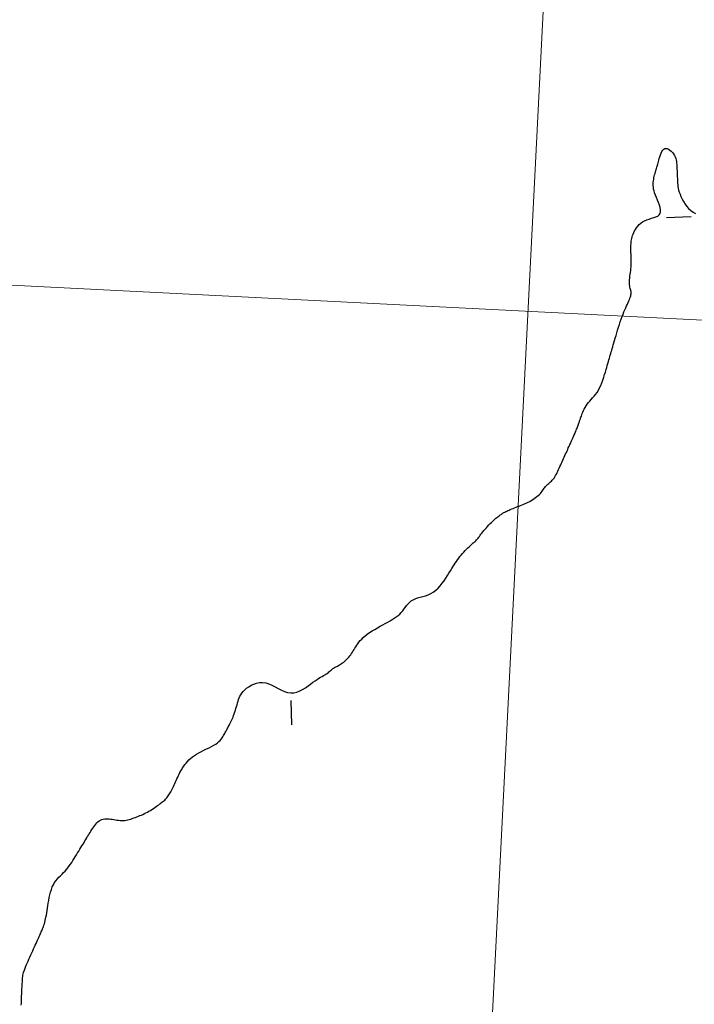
# Model space of a CAD drawing. Header units: millimetres. Extents: x 32690613 to 32693367, y 5343692 to 5344708.
# Tile 242 of 256: x 32692650 to 32692677, y 5343919 to 5343959. Entities that reach past the tile are written whole.
import ezdxf

# ---------------------------------------------------------------- set-up
doc = ezdxf.new("R2010")
doc.units = ezdxf.units.MM
doc.header["$LTSCALE"] = 20
doc.layers.get('0').update_dxf_attribs({"lineweight": 18})
doc.layers.get('Defpoints').update_dxf_attribs({"color": 11, "lineweight": 18})
doc.layers.add('02-DGM_HL_492.50', color=92, linetype='Continuous')

# ---------------------------------------------------------------- blocks, each defined once
blk = doc.blocks.new('A$C78070446')
for p, q in [((4469989.147, 5343046.051), (4469922.857, 5342307.181)), ((4469459.192, 5342510.292), (4470208.776, 5342443.041))]:
    blk.add_line(p, q)

msp = doc.modelspace()

# ---------------------------------------------------------------- linework, layer by layer
at = {"layer": '02-DGM_HL_492.50', "elevation": 492.5, "flags": 128}
for points in [[(32692649.991, 5343918.731), (32692649.999, 5343918.808), (32692650.004, 5343918.884), (32692650.008, 5343918.958), (32692650.009, 5343919.03), (32692650.01, 5343919.1), (32692650.011, 5343919.167), (32692650.012, 5343919.231), (32692650.014, 5343919.292), (32692650.018, 5343919.35), (32692650.021, 5343919.406), (32692650.025, 5343919.46), (32692650.03, 5343919.511), (32692650.034, 5343919.56), (32692650.037, 5343919.608), (32692650.04, 5343919.655), (32692650.042, 5343919.7), (32692650.044, 5343919.746), (32692650.046, 5343919.791), (32692650.05, 5343919.839), (32692650.055, 5343919.888), (32692650.063, 5343919.94), (32692650.075, 5343919.996), (32692650.091, 5343920.057), (32692650.112, 5343920.123), (32692650.137, 5343920.193), (32692650.166, 5343920.268), (32692650.198, 5343920.346), (32692650.232, 5343920.427), (32692650.269, 5343920.51), (32692650.307, 5343920.594), (32692650.345, 5343920.678), (32692650.383, 5343920.763), (32692650.421, 5343920.847), (32692650.459, 5343920.93), (32692650.495, 5343921.011), (32692650.53, 5343921.089), (32692650.564, 5343921.164), (32692650.596, 5343921.235), (32692650.626, 5343921.301), (32692650.654, 5343921.362), (32692650.679, 5343921.419), (32692650.703, 5343921.471), (32692650.725, 5343921.52), (32692650.746, 5343921.567), (32692650.767, 5343921.611), (32692650.786, 5343921.655), (32692650.805, 5343921.697), (32692650.825, 5343921.74), (32692650.844, 5343921.783), (32692650.863, 5343921.828), (32692650.881, 5343921.874), (32692650.899, 5343921.923), (32692650.917, 5343921.975), (32692650.935, 5343922.031), (32692650.951, 5343922.092), (32692650.967, 5343922.158), (32692650.983, 5343922.229), (32692650.998, 5343922.305), (32692651.013, 5343922.386), (32692651.028, 5343922.473), (32692651.043, 5343922.565), (32692651.059, 5343922.662), (32692651.075, 5343922.764), (32692651.092, 5343922.871), (32692651.111, 5343922.982), (32692651.132, 5343923.094), (32692651.156, 5343923.207), (32692651.184, 5343923.317), (32692651.217, 5343923.423), (32692651.254, 5343923.524), (32692651.297, 5343923.618), (32692651.347, 5343923.703), (32692651.402, 5343923.78), (32692651.461, 5343923.852), (32692651.523, 5343923.919), (32692651.587, 5343923.982), (32692651.651, 5343924.045), (32692651.715, 5343924.107), (32692651.776, 5343924.17), (32692651.835, 5343924.237), (32692651.89, 5343924.306), (32692651.943, 5343924.377), (32692651.995, 5343924.45), (32692652.044, 5343924.525), (32692652.092, 5343924.6), (32692652.14, 5343924.677), (32692652.187, 5343924.754), (32692652.234, 5343924.83), (32692652.281, 5343924.907), (32692652.327, 5343924.982), (32692652.373, 5343925.057), (32692652.417, 5343925.13), (32692652.46, 5343925.2), (32692652.502, 5343925.269), (32692652.542, 5343925.335), (32692652.581, 5343925.397), (32692652.617, 5343925.457), (32692652.653, 5343925.515), (32692652.687, 5343925.572), (32692652.722, 5343925.627), (32692652.756, 5343925.683), (32692652.79, 5343925.739), (32692652.825, 5343925.796), (32692652.86, 5343925.854), (32692652.898, 5343925.913), (32692652.936, 5343925.971), (32692652.976, 5343926.027), (32692653.018, 5343926.08), (32692653.063, 5343926.129), (32692653.109, 5343926.172), (32692653.159, 5343926.209), (32692653.211, 5343926.239), (32692653.266, 5343926.261), (32692653.323, 5343926.277), (32692653.382, 5343926.287), (32692653.442, 5343926.293), (32692653.503, 5343926.293), (32692653.566, 5343926.29), (32692653.628, 5343926.283), (32692653.691, 5343926.274), (32692653.754, 5343926.263), (32692653.817, 5343926.252), (32692653.88, 5343926.241), (32692653.943, 5343926.231), (32692654.006, 5343926.224), (32692654.069, 5343926.219), (32692654.131, 5343926.219), (32692654.194, 5343926.224), (32692654.256, 5343926.234), (32692654.318, 5343926.247), (32692654.38, 5343926.264), (32692654.442, 5343926.283), (32692654.503, 5343926.304), (32692654.565, 5343926.327), (32692654.627, 5343926.35), (32692654.688, 5343926.373), (32692654.75, 5343926.397), (32692654.811, 5343926.421), (32692654.873, 5343926.446), (32692654.935, 5343926.473), (32692654.996, 5343926.501), (32692655.057, 5343926.531), (32692655.119, 5343926.564), (32692655.18, 5343926.599), (32692655.24, 5343926.636), (32692655.3, 5343926.674), (32692655.359, 5343926.713), (32692655.416, 5343926.752), (32692655.471, 5343926.791), (32692655.524, 5343926.829), (32692655.574, 5343926.865), (32692655.621, 5343926.899), (32692655.665, 5343926.932), (32692655.707, 5343926.963), (32692655.746, 5343926.993), (32692655.783, 5343927.024), (32692655.818, 5343927.054), (32692655.85, 5343927.084), (32692655.881, 5343927.116), (32692655.91, 5343927.149), (32692655.938, 5343927.184), (32692655.965, 5343927.221), (32692655.991, 5343927.26), (32692656.017, 5343927.302), (32692656.042, 5343927.345), (32692656.068, 5343927.392), (32692656.093, 5343927.441), (32692656.12, 5343927.494), (32692656.147, 5343927.549), (32692656.175, 5343927.607), (32692656.202, 5343927.667), (32692656.231, 5343927.728), (32692656.259, 5343927.79), (32692656.288, 5343927.854), (32692656.317, 5343927.917), (32692656.346, 5343927.981), (32692656.375, 5343928.045), (32692656.405, 5343928.108), (32692656.437, 5343928.172), (32692656.471, 5343928.236), (32692656.507, 5343928.3), (32692656.546, 5343928.364), (32692656.589, 5343928.428), (32692656.635, 5343928.492), (32692656.686, 5343928.557), (32692656.742, 5343928.62), (32692656.803, 5343928.683), (32692656.87, 5343928.745), (32692656.943, 5343928.806), (32692657.024, 5343928.864), (32692657.111, 5343928.921), (32692657.207, 5343928.976), (32692657.307, 5343929.029), (32692657.411, 5343929.08), (32692657.515, 5343929.13), (32692657.617, 5343929.179), (32692657.715, 5343929.228), (32692657.806, 5343929.277), (32692657.888, 5343929.327), (32692657.958, 5343929.377), (32692658.019, 5343929.428), (32692658.069, 5343929.478), (32692658.112, 5343929.528), (32692658.149, 5343929.578), (32692658.18, 5343929.626), (32692658.207, 5343929.672), (32692658.231, 5343929.716), (32692658.254, 5343929.757), (32692658.276, 5343929.796), (32692658.296, 5343929.834), (32692658.316, 5343929.871), (32692658.336, 5343929.907), (32692658.357, 5343929.944), (32692658.377, 5343929.982), (32692658.399, 5343930.021), (32692658.421, 5343930.062), (32692658.444, 5343930.105), (32692658.468, 5343930.151), (32692658.493, 5343930.199), (32692658.518, 5343930.251), (32692658.543, 5343930.305), (32692658.568, 5343930.363), (32692658.593, 5343930.425), (32692658.617, 5343930.49), (32692658.641, 5343930.558), (32692658.665, 5343930.629), (32692658.688, 5343930.702), (32692658.71, 5343930.776), (32692658.732, 5343930.849), (32692658.754, 5343930.923), (32692658.775, 5343930.995), (32692658.796, 5343931.065), (32692658.817, 5343931.133), (32692658.842, 5343931.201), (32692658.871, 5343931.267), (32692658.906, 5343931.332), (32692658.95, 5343931.397), (32692659.003, 5343931.462), (32692659.067, 5343931.527), (32692659.143, 5343931.592), (32692659.232, 5343931.655), (32692659.33, 5343931.712), (32692659.436, 5343931.761), (32692659.55, 5343931.798), (32692659.669, 5343931.821), (32692659.792, 5343931.826), (32692659.917, 5343931.811), (32692660.044, 5343931.774), (32692660.171, 5343931.72), (32692660.299, 5343931.655), (32692660.427, 5343931.587), (32692660.554, 5343931.52), (32692660.682, 5343931.463), (32692660.808, 5343931.421), (32692660.934, 5343931.4), (32692661.059, 5343931.406), (32692661.182, 5343931.435), (32692661.302, 5343931.482), (32692661.419, 5343931.544), (32692661.531, 5343931.615), (32692661.638, 5343931.69), (32692661.74, 5343931.765), (32692661.835, 5343931.836), (32692661.922, 5343931.897), (32692662.003, 5343931.95), (32692662.077, 5343931.996), (32692662.145, 5343932.036), (32692662.207, 5343932.072), (32692662.264, 5343932.104), (32692662.316, 5343932.135), (32692662.364, 5343932.165), (32692662.408, 5343932.195), (32692662.448, 5343932.225), (32692662.486, 5343932.256), (32692662.521, 5343932.285), (32692662.554, 5343932.314), (32692662.586, 5343932.341), (32692662.616, 5343932.367), (32692662.647, 5343932.39), (32692662.677, 5343932.411), (32692662.708, 5343932.43), (32692662.74, 5343932.447), (32692662.772, 5343932.465), (32692662.806, 5343932.482), (32692662.841, 5343932.5), (32692662.878, 5343932.52), (32692662.916, 5343932.542), (32692662.957, 5343932.567), (32692662.999, 5343932.595), (32692663.043, 5343932.625), (32692663.087, 5343932.658), (32692663.131, 5343932.694), (32692663.175, 5343932.732), (32692663.218, 5343932.772), (32692663.259, 5343932.814), (32692663.298, 5343932.858), (32692663.335, 5343932.905), (32692663.371, 5343932.953), (32692663.406, 5343933.003), (32692663.44, 5343933.054), (32692663.474, 5343933.108), (32692663.508, 5343933.163), (32692663.543, 5343933.22), (32692663.579, 5343933.278), (32692663.617, 5343933.338), (32692663.659, 5343933.4), (32692663.705, 5343933.462), (32692663.756, 5343933.525), (32692663.815, 5343933.589), (32692663.881, 5343933.654), (32692663.957, 5343933.72), (32692664.043, 5343933.786), (32692664.137, 5343933.852), (32692664.238, 5343933.917), (32692664.343, 5343933.982), (32692664.451, 5343934.045), (32692664.56, 5343934.107), (32692664.667, 5343934.167), (32692664.771, 5343934.224), (32692664.871, 5343934.279), (32692664.965, 5343934.332), (32692665.054, 5343934.384), (32692665.138, 5343934.437), (32692665.217, 5343934.49), (32692665.29, 5343934.546), (32692665.359, 5343934.604), (32692665.421, 5343934.667), (32692665.479, 5343934.734), (32692665.533, 5343934.804), (32692665.586, 5343934.875), (32692665.64, 5343934.946), (32692665.696, 5343935.015), (32692665.757, 5343935.079), (32692665.825, 5343935.136), (32692665.901, 5343935.186), (32692665.988, 5343935.226), (32692666.084, 5343935.26), (32692666.186, 5343935.29), (32692666.292, 5343935.319), (32692666.401, 5343935.351), (32692666.511, 5343935.389), (32692666.619, 5343935.437), (32692666.723, 5343935.496), (32692666.822, 5343935.57), (32692666.915, 5343935.656), (32692667.003, 5343935.752), (32692667.085, 5343935.854), (32692667.161, 5343935.96), (32692667.233, 5343936.067), (32692667.299, 5343936.172), (32692667.36, 5343936.271), (32692667.417, 5343936.364), (32692667.469, 5343936.449), (32692667.519, 5343936.528), (32692667.566, 5343936.603), (32692667.612, 5343936.673), (32692667.658, 5343936.74), (32692667.705, 5343936.806), (32692667.754, 5343936.871), (32692667.804, 5343936.935), (32692667.857, 5343936.999), (32692667.911, 5343937.062), (32692667.966, 5343937.123), (32692668.02, 5343937.181), (32692668.073, 5343937.237), (32692668.125, 5343937.289), (32692668.175, 5343937.337), (32692668.221, 5343937.381), (32692668.266, 5343937.42), (32692668.307, 5343937.456), (32692668.346, 5343937.49), (32692668.383, 5343937.522), (32692668.417, 5343937.553), (32692668.45, 5343937.584), (32692668.481, 5343937.616), (32692668.51, 5343937.649), (32692668.538, 5343937.684), (32692668.567, 5343937.721), (32692668.596, 5343937.76), (32692668.627, 5343937.802), (32692668.659, 5343937.846), (32692668.695, 5343937.893), (32692668.735, 5343937.943), (32692668.779, 5343937.996), (32692668.826, 5343938.052), (32692668.876, 5343938.108), (32692668.928, 5343938.165), (32692668.981, 5343938.222), (32692669.034, 5343938.276), (32692669.085, 5343938.328), (32692669.135, 5343938.376), (32692669.182, 5343938.419), (32692669.226, 5343938.458), (32692669.267, 5343938.493), (32692669.306, 5343938.525), (32692669.343, 5343938.553), (32692669.378, 5343938.58), (32692669.411, 5343938.604), (32692669.442, 5343938.627), (32692669.472, 5343938.648), (32692669.501, 5343938.669), (32692669.53, 5343938.689), (32692669.56, 5343938.708), (32692669.591, 5343938.728), (32692669.625, 5343938.747), (32692669.662, 5343938.767), (32692669.703, 5343938.787), (32692669.748, 5343938.808), (32692669.797, 5343938.829), (32692669.85, 5343938.851), (32692669.906, 5343938.873), (32692669.964, 5343938.896), (32692670.023, 5343938.919), (32692670.084, 5343938.942), (32692670.146, 5343938.966), (32692670.208, 5343938.989), (32692670.269, 5343939.012), (32692670.331, 5343939.037), (32692670.392, 5343939.062), (32692670.454, 5343939.089), (32692670.515, 5343939.117), (32692670.577, 5343939.147), (32692670.638, 5343939.179), (32692670.699, 5343939.214), (32692670.759, 5343939.251), (32692670.818, 5343939.29), (32692670.875, 5343939.331), (32692670.93, 5343939.373), (32692670.981, 5343939.416), (32692671.028, 5343939.459), (32692671.07, 5343939.502), (32692671.108, 5343939.545), (32692671.141, 5343939.588), (32692671.171, 5343939.63), (32692671.199, 5343939.67), (32692671.226, 5343939.71), (32692671.252, 5343939.748), (32692671.279, 5343939.783), (32692671.308, 5343939.817), (32692671.339, 5343939.848), (32692671.373, 5343939.878), (32692671.408, 5343939.907), (32692671.444, 5343939.937), (32692671.481, 5343939.968), (32692671.518, 5343940.001), (32692671.554, 5343940.038), (32692671.59, 5343940.078), (32692671.624, 5343940.124), (32692671.657, 5343940.174), (32692671.688, 5343940.228), (32692671.719, 5343940.285), (32692671.749, 5343940.345), (32692671.778, 5343940.406), (32692671.807, 5343940.469), (32692671.836, 5343940.533), (32692671.865, 5343940.596), (32692671.894, 5343940.66), (32692671.922, 5343940.724), (32692671.951, 5343940.787), (32692671.98, 5343940.851), (32692672.009, 5343940.915), (32692672.038, 5343940.978), (32692672.066, 5343941.042), (32692672.095, 5343941.106), (32692672.124, 5343941.169), (32692672.151, 5343941.23), (32692672.178, 5343941.29), (32692672.204, 5343941.347), (32692672.228, 5343941.4), (32692672.251, 5343941.45), (32692672.271, 5343941.495), (32692672.289, 5343941.535), (32692672.305, 5343941.57), (32692672.32, 5343941.603), (32692672.333, 5343941.633), (32692672.346, 5343941.661), (32692672.359, 5343941.69), (32692672.372, 5343941.719), (32692672.386, 5343941.75), (32692672.401, 5343941.783), (32692672.417, 5343941.818), (32692672.434, 5343941.856), (32692672.451, 5343941.895), (32692672.469, 5343941.936), (32692672.487, 5343941.978), (32692672.505, 5343942.021), (32692672.523, 5343942.065), (32692672.54, 5343942.109), (32692672.557, 5343942.152), (32692672.574, 5343942.196), (32692672.589, 5343942.238), (32692672.604, 5343942.279), (32692672.618, 5343942.317), (32692672.631, 5343942.354), (32692672.643, 5343942.387), (32692672.654, 5343942.417), (32692672.664, 5343942.445), (32692672.673, 5343942.473), (32692672.683, 5343942.5), (32692672.694, 5343942.53), (32692672.705, 5343942.562), (32692672.718, 5343942.599), (32692672.733, 5343942.641), (32692672.75, 5343942.689), (32692672.771, 5343942.743), (32692672.794, 5343942.802), (32692672.821, 5343942.865), (32692672.852, 5343942.929), (32692672.887, 5343942.995), (32692672.926, 5343943.061), (32692672.971, 5343943.127), (32692673.021, 5343943.19), (32692673.076, 5343943.253), (32692673.133, 5343943.317), (32692673.192, 5343943.382), (32692673.252, 5343943.451), (32692673.312, 5343943.525), (32692673.369, 5343943.605), (32692673.424, 5343943.692), (32692673.475, 5343943.788), (32692673.522, 5343943.89), (32692673.566, 5343943.997), (32692673.606, 5343944.106), (32692673.643, 5343944.216), (32692673.677, 5343944.324), (32692673.708, 5343944.428), (32692673.737, 5343944.527), (32692673.764, 5343944.618), (32692673.788, 5343944.702), (32692673.811, 5343944.78), (32692673.832, 5343944.853), (32692673.852, 5343944.923), (32692673.871, 5343944.989), (32692673.89, 5343945.054), (32692673.909, 5343945.117), (32692673.927, 5343945.181), (32692673.946, 5343945.245), (32692673.965, 5343945.311), (32692673.985, 5343945.381), (32692674.007, 5343945.454), (32692674.029, 5343945.532), (32692674.054, 5343945.616), (32692674.08, 5343945.708), (32692674.109, 5343945.806), (32692674.14, 5343945.911), (32692674.172, 5343946.02), (32692674.206, 5343946.133), (32692674.241, 5343946.247), (32692674.277, 5343946.36), (32692674.314, 5343946.472), (32692674.352, 5343946.58), (32692674.389, 5343946.683), (32692674.427, 5343946.781), (32692674.464, 5343946.874), (32692674.5, 5343946.961), (32692674.535, 5343947.043), (32692674.569, 5343947.12), (32692674.601, 5343947.192), (32692674.631, 5343947.258), (32692674.659, 5343947.319), (32692674.683, 5343947.376), (32692674.705, 5343947.428), (32692674.723, 5343947.477), (32692674.738, 5343947.523), (32692674.748, 5343947.568), (32692674.754, 5343947.61), (32692674.755, 5343947.652), (32692674.751, 5343947.694), (32692674.743, 5343947.736), (32692674.732, 5343947.779), (32692674.72, 5343947.824), (32692674.708, 5343947.872), (32692674.697, 5343947.923), (32692674.689, 5343947.979), (32692674.684, 5343948.038), (32692674.684, 5343948.103), (32692674.688, 5343948.173), (32692674.695, 5343948.246), (32692674.704, 5343948.321), (32692674.715, 5343948.397), (32692674.726, 5343948.474), (32692674.736, 5343948.55), (32692674.745, 5343948.625), (32692674.751, 5343948.697), (32692674.755, 5343948.766), (32692674.757, 5343948.834), (32692674.758, 5343948.9), (32692674.758, 5343948.964), (32692674.756, 5343949.028), (32692674.754, 5343949.091), (32692674.752, 5343949.153), (32692674.749, 5343949.216), (32692674.747, 5343949.278), (32692674.745, 5343949.34), (32692674.744, 5343949.401), (32692674.744, 5343949.461), (32692674.744, 5343949.521), (32692674.746, 5343949.58), (32692674.749, 5343949.637), (32692674.754, 5343949.693), (32692674.761, 5343949.747), (32692674.771, 5343949.802), (32692674.783, 5343949.857), (32692674.798, 5343949.913), (32692674.816, 5343949.97), (32692674.839, 5343950.029), (32692674.865, 5343950.092), (32692674.896, 5343950.157), (32692674.933, 5343950.223), (32692674.975, 5343950.291), (32692675.024, 5343950.356), (32692675.08, 5343950.419), (32692675.143, 5343950.478), (32692675.215, 5343950.53), (32692675.297, 5343950.575), (32692675.387, 5343950.612), (32692675.482, 5343950.643), (32692675.579, 5343950.671), (32692675.673, 5343950.699), (32692675.76, 5343950.729), (32692675.836, 5343950.765), (32692675.896, 5343950.81), (32692675.936, 5343950.867), (32692675.953, 5343950.938), (32692675.951, 5343951.02), (32692675.932, 5343951.112), (32692675.901, 5343951.21), (32692675.863, 5343951.312), (32692675.821, 5343951.414), (32692675.778, 5343951.514), (32692675.74, 5343951.61), (32692675.709, 5343951.699), (32692675.685, 5343951.781), (32692675.669, 5343951.858), (32692675.658, 5343951.93), (32692675.652, 5343951.999), (32692675.652, 5343952.064), (32692675.655, 5343952.128), (32692675.662, 5343952.191), (32692675.671, 5343952.254), (32692675.682, 5343952.316), (32692675.695, 5343952.378), (32692675.709, 5343952.438), (32692675.724, 5343952.496), (32692675.739, 5343952.552), (32692675.754, 5343952.604), (32692675.769, 5343952.654), (32692675.782, 5343952.7), (32692675.794, 5343952.743), (32692675.807, 5343952.785), (32692675.819, 5343952.828), (32692675.832, 5343952.873), (32692675.846, 5343952.921), (32692675.862, 5343952.974), (32692675.879, 5343953.033), (32692675.898, 5343953.1), (32692675.921, 5343953.171), (32692675.946, 5343953.243), (32692675.974, 5343953.313), (32692676.006, 5343953.378), (32692676.041, 5343953.433), (32692676.081, 5343953.475), (32692676.125, 5343953.502), (32692676.173, 5343953.51), (32692676.224, 5343953.501), (32692676.277, 5343953.478), (32692676.33, 5343953.442), (32692676.382, 5343953.396), (32692676.43, 5343953.344), (32692676.473, 5343953.286), (32692676.511, 5343953.225), (32692676.541, 5343953.163), (32692676.564, 5343953.102), (32692676.581, 5343953.04), (32692676.593, 5343952.978), (32692676.602, 5343952.916), (32692676.607, 5343952.853), (32692676.611, 5343952.791), (32692676.614, 5343952.729), (32692676.616, 5343952.666), (32692676.618, 5343952.604), (32692676.621, 5343952.541), (32692676.623, 5343952.479), (32692676.626, 5343952.416), (32692676.628, 5343952.354), (32692676.631, 5343952.291), (32692676.633, 5343952.229), (32692676.636, 5343952.166), (32692676.639, 5343952.103), (32692676.645, 5343952.037), (32692676.654, 5343951.969), (32692676.666, 5343951.897), (32692676.684, 5343951.82), (32692676.708, 5343951.738), (32692676.739, 5343951.649), (32692676.778, 5343951.554), (32692676.825, 5343951.453), (32692676.88, 5343951.351), (32692676.942, 5343951.251), (32692677.013, 5343951.154), (32692677.09, 5343951.065), (32692677.176, 5343950.986), (32692677.268, 5343950.919), (32692677.367, 5343950.868)], [(32692676.192, 5343950.711), (32692677.191, 5343950.75)], [(32692660.985, 5343930.101), (32692660.946, 5343931.1)]]:
    msp.add_lwpolyline(points, dxfattribs=at)

# ---------------------------------------------------------------- block references
at = {"layer": 'Defpoints', "rotation": 2.237485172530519}
msp.add_blockref('A$C78070446', (28434719.524, -168960.664), dxfattribs=at)

doc.saveas('drawing.dxf')
